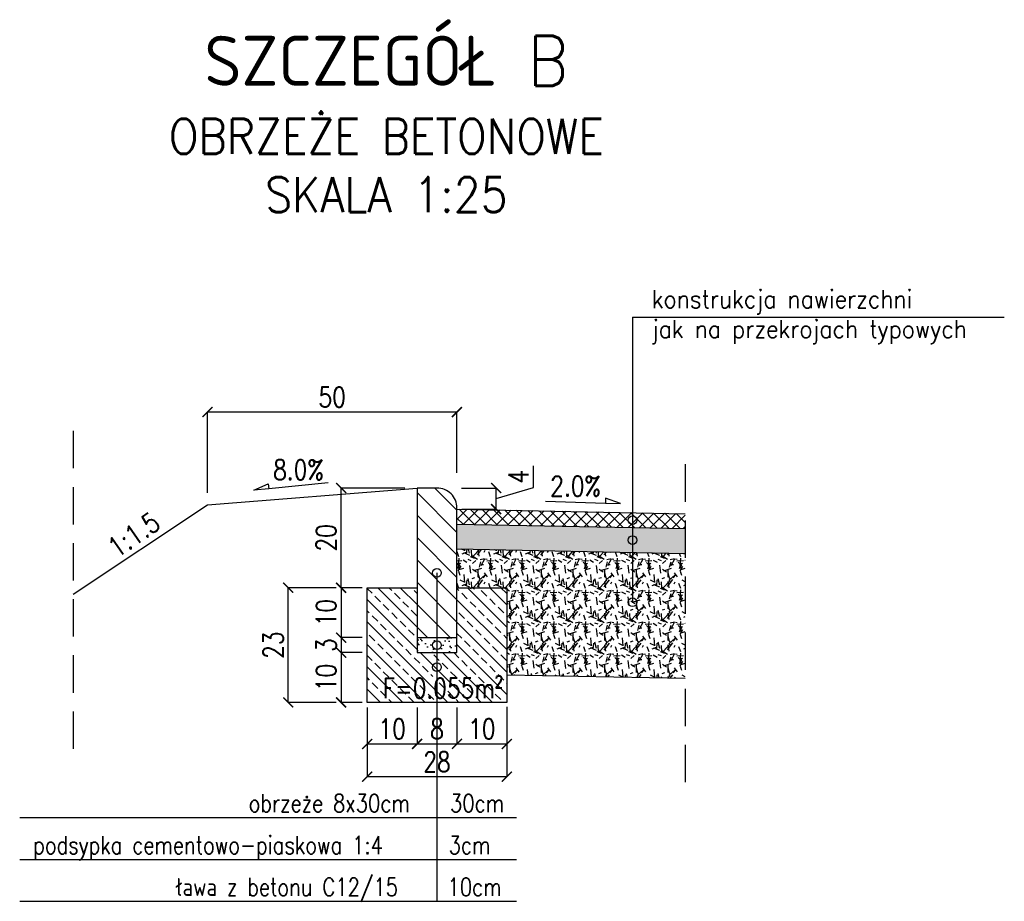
# Model space of a CAD drawing. Extents: x -23261 to -22292, y 222927 to 223506.
# Tile 3 of 4: x -23046 to -22849, y 223329 to 223506. Entities that reach past the tile are written whole.
import ezdxf
from ezdxf.enums import TextEntityAlignment as Align

# ---------------------------------------------------------------- set-up
doc = ezdxf.new("R2010")
doc.units = 0
doc.linetypes.add('( Dashed )', pattern=[0.75, 0.5, -0.25])
for name, color, linetype in [('0_50', 3, 'Continuous'), ('kreskowanie-2', 252, 'Continuous'), ('pkonstr-0_25', 1, 'Continuous'), ('pkonstr-0_50', 3, 'Continuous'), ('pkonstr-0_70', 4, 'Continuous'), ('pkonstr-opisy', 2, 'Continuous'), ('pkonstr-tytul', 4, 'Continuous'), ('pkonstr-wymiary', 1, 'Continuous'), ('wymiary', 1, 'Continuous')]:
    doc.layers.add(name, color=color, linetype=linetype)
doc.styles.add('12mm', font='simplex.shx', dxfattribs={"width": 0.8, "height": 12})
doc.styles.add('Opisy', font='simplex.shx', dxfattribs={"width": 0.8})
doc.styles.add('wymiary', font='simplex.shx', dxfattribs={"width": 0.8})
doc.dimstyles.new('szczegoly', dxfattribs={"dimscale": 2, "dimtxt": 2, "dimasz": 1, "dimexe": 0, "dimexo": 0.5, "dimgap": 0.5, "dimtad": 1, "dimdec": 0, "dimdsep": 46, "dimlunit": 6, "dimtxsty": 'wymiary', "dimblk": 'ARCHTICK', "dimcen": 0, "dimclrd": 256, "dimclre": 256, "dimclrt": 256, "dimadec": 0, "dimazin": 0, "dimtfac": 1, "dimtdec": 0, "dimtmove": 0, "dimatfit": 3, "dimldrblk": 'ARCHTICK', "dimfxl": 1, "dimtolj": 1, "dimtzin": 0, "dimlwd": -1, "dimlwe": -1, "dimarcsym": 0})

# ---------------------------------------------------------------- blocks, each defined once
blk = doc.blocks.new('_ArchTick')
at = {"color": 0, "linetype": 'ByBlock', "const_width": 0.15}
blk.add_lwpolyline([(-0.5, -0.5), (0.5, 0.5)], dxfattribs=at)
blk = doc.blocks.new('*D65')
at = {"layer": 'Defpoints', "color": 0, "lineweight": 70, "transparency": 16777216}
for p in [(-22976.72, 223392.28), (-22981.94, 223382.28), (-22976.72, 223382.28)]:
    blk.add_point(p, dxfattribs=at)
at = {"layer": 'wymiary', "transparency": 16777216}
for p, q in [((-22977.72, 223392.28), (-22981.94, 223392.28)), ((-22981.94, 223392.28), (-22981.94, 223382.28)), ((-22977.72, 223382.28), (-22981.94, 223382.28))]:
    blk.add_line(p, q, dxfattribs=at)
at = {"layer": 'wymiary', "transparency": 16777216, "xscale": 2, "yscale": 2, "zscale": 2}
for p, rotation in [((-22981.94, 223392.28), 90), ((-22981.94, 223382.28), 270)]:
    blk.add_blockref('_ArchTick', p, dxfattribs=dict(at, rotation=rotation))
at = {"layer": 'wymiary', "transparency": 16777216, "insert": (-22984.94, 223387.28), "char_height": 4, "attachment_point": 5, "rotation": 90, "style": 'wymiary'}
blk.add_mtext('\\A1;10', dxfattribs=at)
blk = doc.blocks.new('*D66')
at = {"layer": 'Defpoints', "color": 0, "lineweight": 70, "transparency": 16777216}
for p in [(-22976.72, 223382.28), (-22981.94, 223379.28), (-22976.72, 223379.28)]:
    blk.add_point(p, dxfattribs=at)
at = {"layer": 'wymiary', "transparency": 16777216}
for p, q in [((-22977.72, 223382.28), (-22981.94, 223382.28)), ((-22981.94, 223382.28), (-22981.94, 223379.28)), ((-22977.72, 223379.28), (-22981.94, 223379.28))]:
    blk.add_line(p, q, dxfattribs=at)
at = {"layer": 'wymiary', "transparency": 16777216, "xscale": 2, "yscale": 2, "zscale": 2}
for p, rotation in [((-22981.94, 223382.28), 90), ((-22981.94, 223379.28), 270)]:
    blk.add_blockref('_ArchTick', p, dxfattribs=dict(at, rotation=rotation))
at = {"layer": 'wymiary', "transparency": 16777216, "insert": (-22984.94, 223380.78), "char_height": 4, "attachment_point": 5, "rotation": 90, "style": 'wymiary'}
blk.add_mtext('\\A1;3', dxfattribs=at)
blk = doc.blocks.new('*D67')
at = {"layer": 'Defpoints', "color": 0, "lineweight": 70, "transparency": 16777216}
for p in [(-22976.72, 223379.28), (-22981.94, 223369.28), (-22976.72, 223369.28)]:
    blk.add_point(p, dxfattribs=at)
at = {"layer": 'wymiary', "transparency": 16777216}
for p, q in [((-22977.72, 223379.28), (-22981.94, 223379.28)), ((-22981.94, 223379.28), (-22981.94, 223369.28)), ((-22977.72, 223369.28), (-22981.94, 223369.28))]:
    blk.add_line(p, q, dxfattribs=at)
at = {"layer": 'wymiary', "transparency": 16777216, "xscale": 2, "yscale": 2, "zscale": 2}
for p, rotation in [((-22981.94, 223379.28), 90), ((-22981.94, 223369.28), 270)]:
    blk.add_blockref('_ArchTick', p, dxfattribs=dict(at, rotation=rotation))
at = {"layer": 'wymiary', "transparency": 16777216, "insert": (-22984.94, 223374.28), "char_height": 4, "attachment_point": 5, "rotation": 90, "style": 'wymiary'}
blk.add_mtext('\\A1;10', dxfattribs=at)
blk = doc.blocks.new('*D68')
at = {"layer": 'Defpoints', "color": 0, "lineweight": 70, "transparency": 16777216}
for p in [(-22976.72, 223369.28), (-22966.72, 223369.28), (-22966.72, 223360.97)]:
    blk.add_point(p, dxfattribs=at)
at = {"layer": 'wymiary', "transparency": 16777216}
for p, q in [((-22976.72, 223368.28), (-22976.72, 223360.97)), ((-22966.72, 223368.28), (-22966.72, 223360.97)), ((-22976.72, 223360.97), (-22966.72, 223360.97))]:
    blk.add_line(p, q, dxfattribs=at)
at = {"layer": 'wymiary', "transparency": 16777216, "xscale": 2, "yscale": 2, "zscale": 2, "rotation": 180}
blk.add_blockref('_ArchTick', (-22976.72, 223360.97), dxfattribs=at)
at = {"layer": 'wymiary', "transparency": 16777216, "xscale": 2, "yscale": 2, "zscale": 2}
blk.add_blockref('_ArchTick', (-22966.72, 223360.97), dxfattribs=at)
at = {"layer": 'wymiary', "transparency": 16777216, "insert": (-22971.72, 223363.97), "char_height": 4, "attachment_point": 5, "style": 'wymiary'}
blk.add_mtext('\\A1;10', dxfattribs=at)
blk = doc.blocks.new('*D69')
at = {"layer": 'Defpoints', "color": 0, "lineweight": 70, "transparency": 16777216}
for p in [(-22966.72, 223369.28), (-22958.72, 223369.28), (-22958.72, 223360.97)]:
    blk.add_point(p, dxfattribs=at)
at = {"layer": 'wymiary', "transparency": 16777216}
for p, q in [((-22966.72, 223368.28), (-22966.72, 223360.97)), ((-22958.72, 223368.28), (-22958.72, 223360.97)), ((-22966.72, 223360.97), (-22958.72, 223360.97))]:
    blk.add_line(p, q, dxfattribs=at)
at = {"layer": 'wymiary', "transparency": 16777216, "xscale": 2, "yscale": 2, "zscale": 2, "rotation": 180}
blk.add_blockref('_ArchTick', (-22966.72, 223360.97), dxfattribs=at)
at = {"layer": 'wymiary', "transparency": 16777216, "xscale": 2, "yscale": 2, "zscale": 2}
blk.add_blockref('_ArchTick', (-22958.72, 223360.97), dxfattribs=at)
at = {"layer": 'wymiary', "transparency": 16777216, "insert": (-22962.72, 223363.97), "char_height": 4, "attachment_point": 5, "style": 'wymiary'}
blk.add_mtext('\\A1;8', dxfattribs=at)
blk = doc.blocks.new('*D70')
at = {"layer": 'Defpoints', "color": 0, "lineweight": 70, "transparency": 16777216}
for p in [(-22958.72, 223369.28), (-22948.72, 223369.38), (-22948.72, 223360.97)]:
    blk.add_point(p, dxfattribs=at)
at = {"layer": 'wymiary', "transparency": 16777216}
for p, q in [((-22958.72, 223368.28), (-22958.72, 223360.97)), ((-22948.72, 223368.38), (-22948.72, 223360.97)), ((-22958.72, 223360.97), (-22948.72, 223360.97))]:
    blk.add_line(p, q, dxfattribs=at)
at = {"layer": 'wymiary', "transparency": 16777216, "xscale": 2, "yscale": 2, "zscale": 2, "rotation": 180}
blk.add_blockref('_ArchTick', (-22958.72, 223360.97), dxfattribs=at)
at = {"layer": 'wymiary', "transparency": 16777216, "xscale": 2, "yscale": 2, "zscale": 2}
blk.add_blockref('_ArchTick', (-22948.72, 223360.97), dxfattribs=at)
at = {"layer": 'wymiary', "transparency": 16777216, "insert": (-22953.72, 223363.97), "char_height": 4, "attachment_point": 5, "style": 'wymiary'}
blk.add_mtext('\\A1;10', dxfattribs=at)
blk = doc.blocks.new('*D71')
at = {"layer": 'Defpoints', "color": 0, "lineweight": 70, "transparency": 16777216}
for p in [(-22958.79, 223412.28), (-22950.86, 223412.28), (-22958.72, 223408.05)]:
    blk.add_point(p, dxfattribs=at)
at = {"layer": 'wymiary', "transparency": 16777216}
for p, q in [((-22943.36, 223412.41), (-22943.36, 223416.7)), ((-22957.79, 223412.28), (-22950.86, 223412.28)), ((-22950.86, 223410.16), (-22943.36, 223412.41)), ((-22950.86, 223408.05), (-22950.86, 223412.28)), ((-22957.72, 223408.05), (-22950.86, 223408.05))]:
    blk.add_line(p, q, dxfattribs=at)
at = {"layer": 'wymiary', "transparency": 16777216, "xscale": 2, "yscale": 2, "zscale": 2}
for p, rotation in [((-22950.86, 223412.28), 90), ((-22950.86, 223408.05), 270)]:
    blk.add_blockref('_ArchTick', p, dxfattribs=dict(at, rotation=rotation))
at = {"layer": 'wymiary', "transparency": 16777216, "insert": (-22946.36, 223414.56), "char_height": 4, "attachment_point": 5, "rotation": 90, "style": 'wymiary'}
blk.add_mtext('\\A1;4', dxfattribs=at)
blk = doc.blocks.new('*D72')
at = {"layer": 'Defpoints', "color": 0, "lineweight": 70, "transparency": 16777216}
for p in [(-22992.55, 223392.28), (-22981.94, 223392.28), (-22981.94, 223369.28)]:
    blk.add_point(p, dxfattribs=at)
at = {"layer": 'wymiary', "transparency": 16777216}
for p, q in [((-22982.94, 223392.28), (-22992.55, 223392.28)), ((-22992.55, 223369.28), (-22992.55, 223392.28)), ((-22982.94, 223369.28), (-22992.55, 223369.28))]:
    blk.add_line(p, q, dxfattribs=at)
at = {"layer": 'wymiary', "transparency": 16777216, "xscale": 2, "yscale": 2, "zscale": 2}
for p, rotation in [((-22992.55, 223392.28), 90), ((-22992.55, 223369.28), 270)]:
    blk.add_blockref('_ArchTick', p, dxfattribs=dict(at, rotation=rotation))
at = {"layer": 'wymiary', "transparency": 16777216, "insert": (-22995.55, 223380.78), "char_height": 4, "attachment_point": 5, "rotation": 90, "style": 'wymiary'}
blk.add_mtext('\\A1;23', dxfattribs=at)
blk = doc.blocks.new('*D73')
at = {"layer": 'Defpoints', "color": 0, "lineweight": 70, "transparency": 16777216}
for p in [(-22981.94, 223412.28), (-22968.19, 223412.28), (-22977.72, 223392.28)]:
    blk.add_point(p, dxfattribs=at)
at = {"layer": 'wymiary', "transparency": 16777216}
for p, q in [((-22969.19, 223412.28), (-22981.94, 223412.28)), ((-22981.94, 223392.28), (-22981.94, 223412.28)), ((-22978.72, 223392.28), (-22981.94, 223392.28))]:
    blk.add_line(p, q, dxfattribs=at)
at = {"layer": 'wymiary', "transparency": 16777216, "xscale": 2, "yscale": 2, "zscale": 2}
for p, rotation in [((-22981.94, 223412.28), 90), ((-22981.94, 223392.28), 270)]:
    blk.add_blockref('_ArchTick', p, dxfattribs=dict(at, rotation=rotation))
at = {"layer": 'wymiary', "transparency": 16777216, "insert": (-22984.94, 223402.28), "char_height": 4, "attachment_point": 5, "rotation": 90, "style": 'wymiary'}
blk.add_mtext('\\A1;20', dxfattribs=at)
blk = doc.blocks.new('*D74')
at = {"layer": 'Defpoints', "color": 0, "lineweight": 70, "transparency": 16777216}
for p in [(-22976.72, 223369.28), (-22948.72, 223369.28), (-22976.72, 223354.39)]:
    blk.add_point(p, dxfattribs=at)
at = {"layer": 'wymiary', "transparency": 16777216}
for p, q in [((-22976.72, 223368.28), (-22976.72, 223354.39)), ((-22948.72, 223368.28), (-22948.72, 223354.39)), ((-22948.72, 223354.39), (-22976.72, 223354.39))]:
    blk.add_line(p, q, dxfattribs=at)
at = {"layer": 'wymiary', "transparency": 16777216, "xscale": 2, "yscale": 2, "zscale": 2, "rotation": 180}
blk.add_blockref('_ArchTick', (-22976.72, 223354.39), dxfattribs=at)
at = {"layer": 'wymiary', "transparency": 16777216, "xscale": 2, "yscale": 2, "zscale": 2}
blk.add_blockref('_ArchTick', (-22948.72, 223354.39), dxfattribs=at)
at = {"layer": 'wymiary', "transparency": 16777216, "insert": (-22962.72, 223357.39), "char_height": 4, "attachment_point": 5, "style": 'wymiary'}
blk.add_mtext('\\A1;28', dxfattribs=at)
blk = doc.blocks.new('A$C422D47A3')
blk.add_lwpolyline([(-12, 2), (12, 2), (18, 2), (12, 4), (12, 2)])
blk = doc.blocks.new('*D75')
at = {"layer": 'Defpoints', "color": 0, "lineweight": 70, "transparency": 16777216}
for p in [(-23008.72, 223427.51), (-22958.72, 223414.3), (-23008.72, 223410.3)]:
    blk.add_point(p, dxfattribs=at)
at = {"layer": 'wymiary', "transparency": 16777216}
for p, q in [((-23008.72, 223411.3), (-23008.72, 223427.51)), ((-22958.72, 223427.51), (-23008.72, 223427.51)), ((-22958.72, 223415.3), (-22958.72, 223427.51))]:
    blk.add_line(p, q, dxfattribs=at)
at = {"layer": 'wymiary', "transparency": 16777216, "xscale": 2, "yscale": 2, "zscale": 2, "rotation": 180}
blk.add_blockref('_ArchTick', (-23008.72, 223427.51), dxfattribs=at)
at = {"layer": 'wymiary', "transparency": 16777216, "xscale": 2, "yscale": 2, "zscale": 2}
blk.add_blockref('_ArchTick', (-22958.72, 223427.51), dxfattribs=at)
at = {"layer": 'wymiary', "transparency": 16777216, "insert": (-22983.72, 223430.51), "char_height": 4, "attachment_point": 5, "style": 'wymiary'}
blk.add_mtext('\\A1;50', dxfattribs=at)

msp = doc.modelspace()

# ---------------------------------------------------------------- hatches: boundary and pattern name
at = {"layer": 'kreskowanie-2'}
h = msp.add_hatch(dxfattribs=at)
h.set_pattern_fill('ANSI31', color=256, angle=180, style=0)
h.set_pattern_definition([(315, (-44743.311, 0), (-2.24506403, -2.24506403), [])])
h.paths.add_polyline_path([(-22966.72, 223412.28), (-22962.72, 223412.28, -0.414214), (-22958.72, 223408.28), (-22958.72, 223382.28), (-22962.72, 223382.28), (-22962.72, 223394.41, 0.414214), (-22961.86, 223395.28, 1), (-22963.59, 223395.28, 0.414214), (-22962.72, 223394.41), (-22962.72, 223382.28), (-22966.72, 223382.28)])
h = msp.add_hatch(dxfattribs=at)
h.set_pattern_fill('ANSI37', color=256, scale=0.5, angle=90, style=0)
h.set_pattern_definition([(45, (-46217.4321, -2.4808), (1.122532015, -1.122532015), []), (315, (-46217.4321, -2.4808), (-1.122532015, -1.122532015), [])])
h.paths.add_polyline_path([(-22958.72, 223408.05), (-22912.94, 223407.13), (-22912.94, 223404.13), (-22958.72, 223405.05)])
h = msp.add_hatch(dxfattribs=at)
h.set_pattern_fill('AR-SAND', color=256, scale=0.01, style=0)
h.set_pattern_definition([(142.5, (-46217.4321, -2.48083), (0.01600031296, 0.4894132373), [0, -0.38608, 0, -0.4318, 0, -0.41275]), (172.5, (-46217.4321, -2.48083), (-0.4495232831, 0.7168251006), [0, -0.20828, 0, -0.34798, 0, -0.13335]), (212.5, (-46217.11966, -2.48083), (-0.79099237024, 0.0014371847), [0, -0.127, 0, -0.4572, 0, -0.5969]), (222.5, (-46217.11966, -2.4808), (-0.7635564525, 0.2229293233), [0, -0.0635, 0, -0.29972, 0, -0.3429])])
h.paths.add_polyline_path([(-22912.94, 223404.13), (-22912.94, 223399.13), (-22958.72, 223400.05), (-22958.72, 223405.05)])
h = msp.add_hatch(dxfattribs=at)
h.set_pattern_fill('GRAVEL', color=256, scale=0.25, angle=90, style=0)
h.set_pattern_definition([(221.9872, (-46211.0821, 2.09117), (-57.1500702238, -50.8000431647), [0.8543025, -84.57625]), (265.0303, (-46211.71708, 1.51967), (6.34995518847, 76.20012326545), [1.4660125, -145.135]), (317.4896, (-46211.84408, 0.05917), (-69.85006823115, 63.4999537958), [1.033705, -102.33675]), (182.7263, (-46213.43158, -2.41733), (126.9999591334, 6.34997242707), [1.3350125, -132.166]), (157.1663, (-46214.76508, -2.48083), (76.20004332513, -31.75009013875), [1.309085, -129.5995]), (92.7263, (-46215.97158, -1.97283), (6.34997242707, -126.9999591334), [1.3350125, -132.166]), (52.3058, (-46216.03508, -0.63933), (-63.49994339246, -82.5500521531), [1.765485, -174.78275]), (17.7447, (-46214.95558, 0.75767), (139.7000405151, 44.45008891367), [1.6668, -165.01325]), (328.5704, (-46213.36808, 1.26567), (82.54990289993, -50.80001308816), [1.3395325, -132.61375]), (274.7636, (-46212.2251, 0.56717), (-6.3499404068, 69.8499451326), [1.5292825, -74.93475]), (227.6026, (-46212.09808, -0.95683), (-69.8499091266, -76.2000022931), [1.977695, -195.792]), (311.1859, (-46213.4951, 3.86917), (38.0999413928, -44.4499716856), [0.6750125, -66.8265]), (278.5308, (-46213.05058, 3.36117), (-12.7000320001, 82.549873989), [1.284205, -127.1365]), (225, (-46212.86, 2.091), (-6.34999567, -2e-15), [0.8980225, -8.082225]), (246.8014, (-46212.0981, 1.6467), (12.7000556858, 31.750107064), [0.4836025, -47.8765]), (158.1986, (-46212.2886, 1.2022), (19.050012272, -6.350004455), [0.683915, -33.512]), (59.0362, (-46212.9236, 1.4562), (12.7000098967, 19.049979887), [1.1108, -35.91575]), (288.4349, (-46212.352, 2.4087), (-6.349990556, 12.700005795), [0.8032175, -19.27725]), (73.6105, (-46212.28858, -2.48083), (19.0499603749, 63.5000350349), [1.12522, -111.397]), (19.6538, (-46211.9711, -1.40133), (-69.8499012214, -25.3999292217), [0.9439975, -93.4555]), (156.8014, (-46211.0821, 2.4087), (31.750107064, -12.7000556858), [0.9672, -47.393]), (106.3895, (-46211.97108, 2.78967), (19.0499603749, -63.5000350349), [1.12522, -111.397]), (110.556, (-46216.2256, -2.4808), (12.6999845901, -31.7500394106), [1.0850875, -53.16925]), (155.2249, (-46216.6066, -1.46483), (69.8499675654, -31.7499260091), [0.90918, -90.009]), (23.1986, (-46217.4321, 2.4722), (31.750107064, 12.7000556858), [0.9672, -47.393]), (72.646, (-46216.54308, 2.85317), (-25.399961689, -82.55000445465), [1.0644575, -105.381]), (20.556, (-46217.4321, -0.6393), (-31.7500394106, -12.6999845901), [0.542545, -53.712]), (348.6901, (-46217.4321, 2.0912), (25.399918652, -6.349968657), [0.3237875, -32.055]), (284.0362, (-46217.1146, 2.0277), (-6.34998901, 19.050013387), [1.309085, -24.872625]), (263.991, (-46216.79708, 0.75767), (6.34998517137, 63.49990636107), [1.2131675, -120.1035]), (146.3099, (-46213.495, 1.4562), (12.699987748, -6.350002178), [0.91581, -21.97945]), (96.8428, (-46214.25708, 1.96417), (-12.70005687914, 107.9500446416), [1.5988925, -158.29]), (29.0546, (-46214.4476, 3.55167), (-44.4498940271, -25.3999409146), [0.65377, -64.7235]), (7e-15, (-46213.876, 3.869), (6.35, -6.35), [0.381, -5.969]), (329.7436, (-46216.6066, 0.63067), (-44.4499775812, 25.3999461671), [0.8821675, -87.33475]), (41.9872, (-46215.8446, 0.18617), (57.1500702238, 50.8000431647), [1.7086075, -83.722]), (90, (-46214.5746, 1.329), (6.35, 6.35), [1.651, -4.699]), (124.6952, (-46214.5746, 2.98017), (44.4500042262, -63.4998899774), [1.004025, -99.39825]), (195.9454, (-46215.1461, 3.8057), (-25.400060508, -6.3500161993), [0.9245725, -45.30425]), (242.354, (-46216.03508, 3.55167), (-63.5000399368, -120.64995762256), [1.5053625, -149.03125]), (274.5739, (-46216.73358, 2.21817), (6.34996927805, -82.55001901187), [1.5925725, -157.6645]), (274.5739, (-46216.73358, 2.21817), (6.34996927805, -82.55001901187), [1.5925725, -157.6645])])
h.paths.add_polyline_path([(-22912.94, 223399.13), (-22912.94, 223374.12), (-22948.72, 223374.84), (-22948.72, 223392.05), (-22958.72, 223392.05), (-22958.72, 223400.05)])
h = msp.add_hatch(dxfattribs=at)
h.set_pattern_fill('ANSI33', color=256, scale=0.5, angle=180, style=0)
h.set_pattern_definition([(315, (-44743.311, 0), (-2.24506403, -2.24506403), []), (315, (-44741.066, 0), (-2.24506403, -2.24506403), [1.5875, -0.79375])])
h.paths.add_polyline_path([(-22962.72, 223379.28), (-22958.72, 223379.28), (-22958.72, 223392.28), (-22948.72, 223392.28), (-22948.72, 223369.28), (-22962.72, 223369.28), (-22962.72, 223373.41, 0.414214), (-22961.86, 223374.28, 0.414214), (-22962.72, 223375.15)])
h.paths.add_polyline_path([(-22976.72, 223392.28), (-22966.72, 223392.28), (-22966.72, 223382.28), (-22966.72, 223379.28), (-22962.72, 223379.28), (-22962.72, 223375.15, 0.414214), (-22963.59, 223374.28, 0.414214), (-22962.72, 223373.41), (-22962.72, 223369.28), (-22976.72, 223369.28)])
h = msp.add_hatch(dxfattribs=at)
h.set_pattern_fill('AR-SAND', color=256, scale=0.05, angle=90, style=0)
h.set_pattern_definition([(52.5, (-44743.311, 0), (2.447066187, -0.080001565), [0, -1.9304, 0, -2.159, 0, -2.06375]), (82.5, (-44743.311, 0), (3.584125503, 2.247616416), [0, -1.0414, 0, -1.7399, 0, -0.66675]), (122.5, (-44743.311, -1.562), (0.007185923, 3.954961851), [0, -0.635, 0, -2.286, 0, -2.9845]), (132.5, (-44743.311, -1.562), (1.114646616, 3.81778226), [0, -0.3175, 0, -1.4986, 0, -1.7145])])
h.paths.add_polyline_path([(-22962.72, 223381.65), (-22962.72, 223382.28), (-22958.72, 223382.28), (-22958.72, 223379.28), (-22962.72, 223379.28), (-22962.72, 223379.91, 0.414214), (-22961.86, 223380.78, 0.414214)])
h.paths.add_polyline_path([(-22966.72, 223382.28), (-22962.72, 223382.28), (-22962.72, 223381.65, 0.414214), (-22963.59, 223380.78, 0.414214), (-22962.72, 223379.91), (-22962.72, 223379.28), (-22966.72, 223379.28)])

# ---------------------------------------------------------------- linework, layer by layer
at = {"layer": '0_50'}
for points in [[(-22958.72, 223408.05), (-22912.94, 223407.13)], [(-22958.78, 223405.05), (-22912.94, 223404.13)], [(-22958.72, 223400.05), (-22912.94, 223399.13)], [(-22948.72, 223374.84), (-22912.94, 223374.12)]]:
    msp.add_lwpolyline(points, dxfattribs=at)
at = {"layer": 'pkonstr-0_25', "linetype": 'Continuous'}
for p, q in [((-23046.37, 223346.21), (-22946.75, 223346.21)), ((-23046.37, 223337.81), (-22946.75, 223337.81)), ((-23046.37, 223329.41), (-22946.75, 223329.41))]:
    msp.add_line(p, q, dxfattribs=at)
at = {"layer": 'pkonstr-0_25', "linetype": '( Dashed )', "ltscale": 15}
for points in [[(-23035.64, 223423.73), (-23035.64, 223358.23)], [(-22912.94, 223417.04), (-22912.94, 223351.54)]]:
    msp.add_lwpolyline(points, dxfattribs=at)
at = {"layer": 'pkonstr-0_50'}
for p, q in [((-23008.72, 223408.92), (-22966.72, 223412.28)), ((-22966.72, 223412.28), (-22966.72, 223410.28)), ((-23035.64, 223390.98), (-23008.72, 223408.92))]:
    msp.add_line(p, q, dxfattribs=at)
msp.add_lwpolyline([(-22966.72, 223382.28), (-22958.72, 223382.28), (-22958.72, 223408.28, 0.414214), (-22962.72, 223412.28), (-22966.72, 223412.28)], format="xyb", close=True, dxfattribs=at)
at = {"layer": 'pkonstr-0_50', "flags": 128}
msp.add_lwpolyline([(-22966.72, 223379.28), (-22958.72, 223379.28), (-22958.72, 223392.28), (-22948.72, 223392.28), (-22948.72, 223369.28), (-22976.72, 223369.28), (-22976.72, 223392.28), (-22966.72, 223392.28), (-22966.72, 223379.28)], close=True, dxfattribs=at)
at = {"layer": 'pkonstr-0_70', "color": 4}
for centre in [(-22923.53, 223405.84), (-22923.53, 223401.85), (-22962.72, 223395.28), (-22923.53, 223389.36), (-22962.72, 223380.78), (-22962.72, 223376.35)]:
    msp.add_circle(centre, 0.869, dxfattribs=at)
at = {"layer": 'pkonstr-wymiary'}
for q in [(-22923.54, 223389.36), (-22848.99, 223446.56)]:
    msp.add_line((-22923.53, 223446.51), q, dxfattribs=at)
msp.add_lwpolyline([(-22962.72, 223395.28), (-22962.72, 223395.28), (-22962.72, 223395.28), (-22962.72, 223329.41)], dxfattribs=at)

# ---------------------------------------------------------------- block references
at = {"layer": 'pkonstr-0_25'}
for p, xscale, yscale, zscale, rotation in [((-22990.39, 223411.73), -0.4999999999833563, 0.4999999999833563, 0.4999999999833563, 5.719684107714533), ((-22934.98, 223408.45), 0.4999999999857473, 0.4999999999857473, 0.4999999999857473, 358.1582361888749)]:
    msp.add_blockref('A$C422D47A3', p, dxfattribs=dict(at, xscale=xscale, yscale=yscale, zscale=zscale, rotation=rotation))

# ---------------------------------------------------------------- texts
at = {"layer": 'pkonstr-opisy', "style": 'Opisy', "width": 0.8}
for s, p in [('8.0%%%', (-22990.49, 223412.73)), ('2.0%%%', (-22934.94, 223409.45))]:
    msp.add_text(s, height=4, dxfattribs=at).set_placement(p, align=Align.BOTTOM_CENTER)
at = {"layer": 'pkonstr-opisy', "ltscale": 0.1, "style": '12mm', "width": 0.8}
msp.add_text('1:1.5', height=4, rotation=34.6201, dxfattribs=at).set_placement((-23021.68, 223400.29), align=Align.BOTTOM_CENTER)
at = {"layer": 'pkonstr-opisy', "style": 'Opisy', "width": 0.8}
msp.add_text('F=0.055m²', height=4, dxfattribs=at).set_placement((-22949.48, 223370.14), align=Align.RIGHT)
for s, p in [('obrzeże 8x30cm', (-23000.47, 223346.21)), ('ława z betonu C12/15', (-23015.01, 223329.41))]:
    msp.add_text(s, height=3.6, dxfattribs=at).set_placement(p, align=Align.BOTTOM_LEFT)
at = {"layer": 'pkonstr-opisy', "ltscale": 0.1, "style": '12mm', "width": 0.8}
for s, p in [('30cm', (-22949.25, 223346.21)), ('3cm', (-22952, 223337.81)), ('10cm', (-22949.75, 223329.41))]:
    msp.add_text(s, height=3.6, rotation=0, dxfattribs=at).set_placement(p, align=Align.BOTTOM_RIGHT)
msp.add_text('podsypka cementowo-piaskowa 1:4', height=3.6, rotation=360, dxfattribs=at).set_placement((-23043.67, 223337.81), align=Align.BOTTOM_LEFT)
at = {"layer": 'pkonstr-opisy', "insert": (-22919.66, 223446.56), "char_height": 3.6, "attachment_point": 4, "style": 'Opisy'}
msp.add_mtext('{\\W0.9;konstrukcja nawierzchni\\Pjak na przekrojach typowych}', dxfattribs=at)
at = {"layer": 'pkonstr-tytul', "color": 3, "insert": (-22972.87, 223467.61), "char_height": 10, "width": 354.6162, "attachment_point": 8, "style": 'Opisy'}
msp.add_mtext('{\\W0.9;\\C4;SZCZEGÓŁ B\\P\\H0.7x;\\C3;OBRZEŻE BETONOWE \\H0.51429x;\\P\\H1.9444x;SKALA 1:25}', dxfattribs=at)

# ---------------------------------------------------------------- dimensions: what is measured, and where the dimension line sits
at = {"layer": 'wymiary'}
for base, p1, p2, angle, picture, middle in [((-23008.72, 223427.51), (-22958.72, 223414.3), (-23008.72, 223410.3), 0, '*D75', (-22983.72, 223430.51)), ((-22950.86, 223412.28), (-22958.72, 223408.05), (-22958.79, 223412.28), 90, '*D71', (-22946.36, 223413.41)), ((-22981.94, 223412.28), (-22977.72, 223392.28), (-22968.19, 223412.28), 90, '*D73', (-22984.94, 223402.28)), ((-22992.55, 223392.28), (-22981.94, 223369.28), (-22981.94, 223392.28), 90, '*D72', (-22995.55, 223380.78)), ((-22981.94, 223382.28), (-22976.72, 223392.28), (-22976.72, 223382.28), 90, '*D65', (-22984.94, 223387.28)), ((-22981.94, 223369.28), (-22976.72, 223379.28), (-22976.72, 223369.28), 90, '*D67', (-22984.94, 223374.28)), ((-22966.72, 223360.97), (-22976.72, 223369.28), (-22966.72, 223369.28), 180, '*D68', (-22971.72, 223363.97)), ((-22976.72, 223354.39), (-22948.72, 223369.28), (-22976.72, 223369.28), 180, '*D74', (-22962.72, 223357.39)), ((-22958.72, 223360.97), (-22966.72, 223369.28), (-22958.72, 223369.28), 180, '*D69', (-22962.72, 223363.97)), ((-22948.72, 223360.97), (-22958.72, 223369.28), (-22948.72, 223369.38), 180, '*D70', (-22953.72, 223363.97))]:
    dim = msp.add_linear_dim(base=base, p1=p1, p2=p2, angle=angle, dimstyle='szczegoly', override={"dimtmove": 1}, dxfattribs=at)
    dim.commit()
    dim.dimension.update_dxf_attribs({"geometry": picture, "text_midpoint": middle})
dim = msp.add_linear_dim(base=(-22981.94, 223379.28), p1=(-22976.72, 223382.28), p2=(-22976.72, 223379.28), angle=90, dimstyle='szczegoly', override={"dimtmove": 1}, dxfattribs=at)
dim.commit()
dim.dimension.update_dxf_attribs({"geometry": '*D66', "text_midpoint": (-22981.94, 223380.78), "dimtype": 160})

doc.saveas('drawing.dxf')
